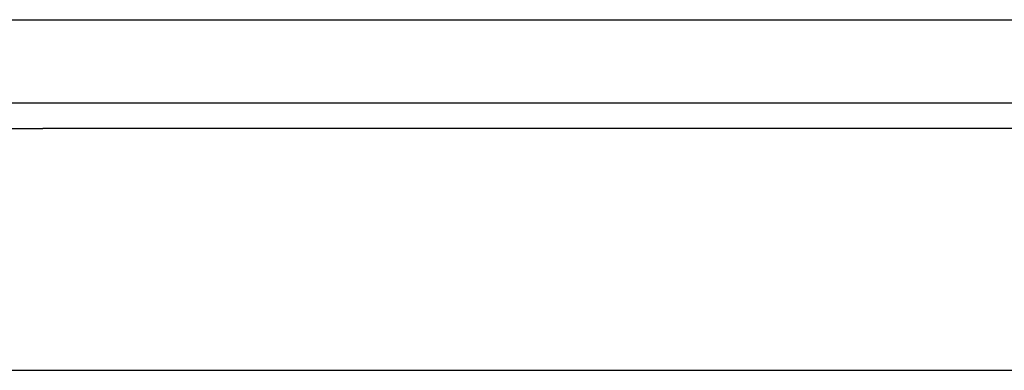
# Model space of a CAD drawing. Header units: inches. Extents: x 23 to 567, y 61 to 264.
# Tile 3 of 256: x 24.235 to 25.411, y 62.348 to 62.767. Entities that reach past the tile are written whole.
import ezdxf

# ---------------------------------------------------------------- set-up
doc = ezdxf.new("R2010")
doc.units = ezdxf.units.IN
doc.header["$MEASUREMENT"] = 0
doc.layers.add('Visible Edges(ANSI)', color=7, linetype='Continuous', lineweight=25)
doc.layers.add('Visible Tangent Edges(ANSI)', color=7, linetype='Continuous', lineweight=25)

msp = doc.modelspace()

# ---------------------------------------------------------------- linework, layer by layer
at = {"layer": 'Visible Edges(ANSI)'}
for p, q in [((23.3637, 62.6675), (77.1657, 62.6675)), ((23.4622, 62.348), (26.0202, 62.348))]:
    msp.add_line(p, q, dxfattribs=at)
at = {"layer": 'Visible Tangent Edges(ANSI)'}
for p, q in [((23.3637, 62.7665), (76.3985, 62.7665)), ((24.1618, 62.6365), (24.2628, 62.6365)), ((26.8333, 62.6365), (24.2628, 62.6365))]:
    msp.add_line(p, q, dxfattribs=at)

doc.saveas('drawing.dxf')
